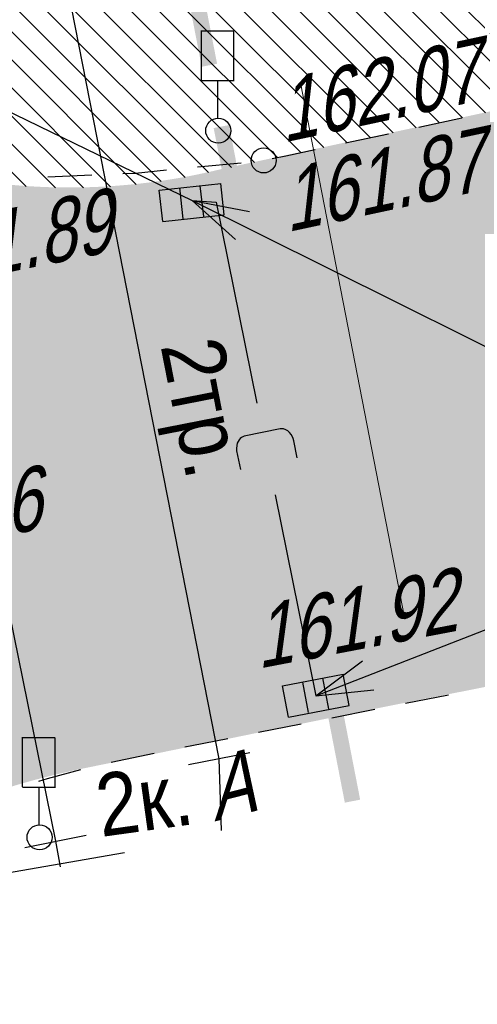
# Model space of a CAD drawing. Header units: millimetres. Extents: x 4385 to 11928, y 17253 to 36963.
# Tile 18 of 256: x 5892 to 5899, y 18424 to 18439. Entities that reach past the tile are written whole.
import ezdxf
from ezdxf.enums import TextEntityAlignment as Align

# ---------------------------------------------------------------- set-up
doc = ezdxf.new("R2010")
doc.units = ezdxf.units.MM
doc.linetypes.add('ГП_Ботаническая_1 и 2 этап$0$ACAD_ISO04W100', pattern=[30, 24, -3, 0, -3])
for name, color, linetype, lineweight in [('Геоподоснова_34179-21 от 9.08.21$0$Водосток', 7, 'Continuous', 25), ('Геоподоснова_34179-21 от 9.08.21$0$Горизонтали', 7, 'Continuous', 25), ('Геоподоснова_34179-21 от 9.08.21$0$Граница улицы', 7, 'Continuous', 25), ('Геоподоснова_34179-21 от 9.08.21$0$Кабель Мосэнерго', 7, 'Continuous', 25), ('Геоподоснова_34179-21 от 9.08.21$0$Красные линии', 7, 'Continuous', 25), ('Геоподоснова_34179-21 от 9.08.21$0$Светофоры', 7, 'Continuous', 25), ('Геоподоснова_34179-21 от 9.08.21$0$Фонтаны', 7, 'Continuous', 25), ('ГП_Ботаническая_1 и 2 этап$0$ГП_здан_проект_оси', 50, 'ГП_Ботаническая_1 и 2 этап$0$ACAD_ISO04W100', 15)]:
    doc.layers.add(name, color=color, linetype=linetype, lineweight=lineweight)
doc.layers.add('ГП_дороги_штриховка_сущ', color=7, linetype='Continuous', lineweight=0, true_color=0xc8d0d0, transparency=0.6)
doc.layers.add('ГП_тротуары_штриховка_сущ', color=7, linetype='Continuous', lineweight=0, true_color=0xba8573, transparency=0.6)
doc.styles.add('Геоподоснова_34179-21 от 9.08.21$0$Style-RUSSIAN_1251', font='RUSSIAN_1251.shx')
doc.styles.add('Геоподоснова_34179-21 от 9.08.21$0$Style-RUSSIAN_1251 I 0.32289', font='RUSSIAN_1251.shx', dxfattribs={"oblique": 18.5})

# ---------------------------------------------------------------- blocks, each defined once
blk = doc.blocks.new('Геоподоснова_34179-21 от 9.08.21$0$RESHT1_1')
at = {"layer": 'Геоподоснова_34179-21 от 9.08.21$0$Фонтаны', "color": 7, "linetype": 'Continuous', "lineweight": 25}
for p, q in [((-0.4943284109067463, -0.2538638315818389), (-0.4941371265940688, 0.2540982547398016)), ((-0.4941371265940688, 0.2540982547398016), (0.4953106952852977, 0.2536764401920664)), ((-0.1627634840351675, -0.2448364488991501), (-0.16285632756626, 0.2509634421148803)), ((0.1659452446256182, -0.245444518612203), (0.1660397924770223, 0.2513376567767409)), ((0.4951194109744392, -0.2542856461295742), (0.4953106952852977, 0.2536764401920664)), ((-0.4943284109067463, -0.2538638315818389), (0.4951194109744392, -0.2542856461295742))]:
    blk.add_line(p, q, dxfattribs=at)
blk = doc.blocks.new('Геоподоснова_34179-21 от 9.08.21$0$DORZN1_2')
at = {"layer": 'Геоподоснова_34179-21 от 9.08.21$0$Светофоры', "color": 7, "linetype": 'Continuous', "lineweight": 25}
for p, q in [((-0.2699999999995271, 0.8060000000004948), (-0.2699999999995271, 1.602999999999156)), ((-0.2699999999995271, 1.598000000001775), (0.2520000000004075, 1.598000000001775)), ((0.2520000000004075, 0.7920000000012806), (0.2520000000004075, 1.588999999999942)), ((-0.2699999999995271, 0.8009999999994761), (0.2479999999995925, 0.8009999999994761)), ((-0.003999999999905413, 0.2000000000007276), (-0.003999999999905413, 0.8009999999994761))]:
    blk.add_line(p, q, dxfattribs=at)
blk.add_arc((0, 0), 0.2, 0, 359.999994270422, dxfattribs=at)
blk = doc.blocks.new('Геоподоснова_34179-21 от 9.08.21$0$RESHT1_2')
at = {"layer": 'Геоподоснова_34179-21 от 9.08.21$0$Фонтаны', "color": 7, "linetype": 'Continuous', "lineweight": 25}
for p, q in [((-0.4943761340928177, -0.2540167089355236), (-0.4944306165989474, 0.2539697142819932)), ((-0.4944306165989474, 0.2539697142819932), (0.4953702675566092, 0.2539085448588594)), ((-0.1634329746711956, -0.2447585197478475), (-0.1627971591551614, 0.2510819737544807)), ((0.166428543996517, -0.2454416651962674), (0.1660702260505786, 0.250506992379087)), ((0.4954247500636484, -0.2540778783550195), (0.4953702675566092, 0.2539085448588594)), ((-0.4943761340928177, -0.2540167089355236), (0.4954247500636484, -0.2540778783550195))]:
    blk.add_line(p, q, dxfattribs=at)
blk = doc.blocks.new('Геоподоснова_34179-21 от 9.08.21$0$PIKET_10')
at = {"layer": 'Геоподоснова_34179-21 от 9.08.21$0$Горизонтали', "color": 7, "linetype": 'Continuous', "lineweight": 25}
blk.add_arc((0, 0), 0.2, 0, 359.999994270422, dxfattribs=at)
blk = doc.blocks.new('Геоподоснова_34179-21 от 9.08.21$0$DORZN1_5')
at = {"layer": 'Геоподоснова_34179-21 от 9.08.21$0$Светофоры', "color": 7, "linetype": 'Continuous', "lineweight": 25}
for p, q in [((-0.2700000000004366, 0.8060000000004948), (-0.2700000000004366, 1.602999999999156)), ((-0.2700000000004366, 1.597999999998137), (0.251999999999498, 1.597999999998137)), ((0.251999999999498, 0.7919999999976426), (0.251999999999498, 1.588999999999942)), ((-0.2700000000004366, 0.8009999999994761), (0.2479999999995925, 0.8009999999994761)), ((-0.003999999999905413, 0.2000000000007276), (-0.003999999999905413, 0.8009999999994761))]:
    blk.add_line(p, q, dxfattribs=at)
blk.add_arc((0, 0), 0.2, 0, 359.999994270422, dxfattribs=at)
blk = doc.blocks.new('Геоподоснова_34179-21 от 9.08.21$0$msdElementTypeLineString_87')
at = {"layer": 'Геоподоснова_34179-21 от 9.08.21$0$Граница улицы', "color": 7, "linetype": 'Continuous', "lineweight": 25}
for p, q in [((10.82869599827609, 3.809828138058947), (11.51568098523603, 3.945714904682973)), ((9.651214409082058, 3.576920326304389), (10.33819939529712, 3.712807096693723)), ((8.47373282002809, 3.344012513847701), (9.160717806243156, 3.479899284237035)), ((6.121228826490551, 2.866063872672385), (6.806907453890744, 3.00839589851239))]:
    blk.add_line(p, q, dxfattribs=at)
at = {"layer": 'Геоподоснова_34179-21 от 9.08.21$0$Граница улицы', "color": 7, "linetype": 'Continuous', "lineweight": 25, "flags": 128}
for points in [[(7.296471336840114, 3.110018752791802), (7.412000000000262, 3.134000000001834), (7.983236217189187, 3.246991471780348)], [(4.96143294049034, 2.559110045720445), (5.100173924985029, 2.603111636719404), (5.63526115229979, 2.749476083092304)]]:
    blk.add_lwpolyline(points, dxfattribs=at)
blk = doc.blocks.new('Геоподоснова_34179-21 от 9.08.21$0$msdElementTypeLineString_105')
at = {"layer": 'Геоподоснова_34179-21 от 9.08.21$0$Граница улицы', "color": 7, "linetype": 'Continuous', "lineweight": 25}
for p, q in [((15.53005381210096, 0.8101726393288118), (16.2150522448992, 0.9571402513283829)), ((14.35618083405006, 0.5583161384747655), (15.0411792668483, 0.7052837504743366)), ((11.98989763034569, 0.1736239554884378), (12.68714612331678, 0.2419384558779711)), ((9.594777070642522, 0.01606396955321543), (10.29472120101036, 0.04607307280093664))]:
    blk.add_line(p, q, dxfattribs=at)
at = {"layer": 'Геоподоснова_34179-21 от 9.08.21$0$Граница улицы', "color": 7, "linetype": 'Continuous', "lineweight": 25, "flags": 128}
for points in [[(13.18230785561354, 0.3064596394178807), (13.39937272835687, 0.3530312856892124), (13.86730628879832, 0.4534272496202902)], [(10.79426229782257, 0.06749018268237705), (10.99409112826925, 0.07605755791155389), (11.4922803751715, 0.124868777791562)]]:
    blk.add_lwpolyline(points, dxfattribs=at)
blk = doc.blocks.new('Геоподоснова_34179-21 от 9.08.21$0$msdElementTypeLineString_153')
at = {"layer": 'Геоподоснова_34179-21 от 9.08.21$0$Кабель Мосэнерго', "color": 7, "linetype": 'Continuous', "lineweight": 25}
for p, q in [((1.010018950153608, 13.12940797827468), (1.989981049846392, 13.32859202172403)), ((3.394018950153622, 1.400407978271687), (4.373981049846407, 1.599592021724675))]:
    blk.add_line(p, q, dxfattribs=at)
blk = doc.blocks.new('Геоподоснова_34179-21 от 9.08.21$0$msdElementTypeMultiLine_7')
at = {"layer": 'Геоподоснова_34179-21 от 9.08.21$0$Кабель Мосэнерго', "color": 7, "linetype": 'Continuous', "lineweight": 25, "flags": 128}
blk.add_lwpolyline([(1.5, 13.22899999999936), (3.884000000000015, 1.5)], dxfattribs=at)
at = {"layer": 'Геоподоснова_34179-21 от 9.08.21$0$Кабель Мосэнерго', "color": 7, "linetype": 'Continuous', "lineweight": 25}
blk.add_blockref('Геоподоснова_34179-21 от 9.08.21$0$msdElementTypeLineString_153', (0, 0), dxfattribs=at)
blk = doc.blocks.new('Геоподоснова_34179-21 от 9.08.21$0$msdElementTypeLineString_209')
at = {"layer": 'Геоподоснова_34179-21 от 9.08.21$0$Кабель Мосэнерго', "color": 7, "linetype": 'Continuous', "lineweight": 25}
for p, q in [((1.991664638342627, 14.22916762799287), (1.010335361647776, 14.0368323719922)), ((4.467664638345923, 1.596167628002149), (3.486335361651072, 1.403832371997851))]:
    blk.add_line(p, q, dxfattribs=at)
blk = doc.blocks.new('Геоподоснова_34179-21 от 9.08.21$0$msdElementTypeMultiLine_47')
at = {"layer": 'Геоподоснова_34179-21 от 9.08.21$0$Кабель Мосэнерго', "color": 7, "linetype": 'Continuous', "lineweight": 25, "flags": 128}
blk.add_lwpolyline([(3.976999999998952, 1.5), (1.500999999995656, 14.13299999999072)], dxfattribs=at)
at = {"layer": 'Геоподоснова_34179-21 от 9.08.21$0$Кабель Мосэнерго', "color": 7, "linetype": 'Continuous', "lineweight": 25}
blk.add_blockref('Геоподоснова_34179-21 от 9.08.21$0$msdElementTypeLineString_209', (0, 0), dxfattribs=at)
blk = doc.blocks.new('Геоподоснова_34179-21 от 9.08.21$0$msdElementTypeLineString_230')
at = {"layer": 'Геоподоснова_34179-21 от 9.08.21$0$Водосток', "color": 30, "linetype": 'Continuous', "lineweight": 25}
for p, q in [((16.97702140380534, 9.396096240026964), (19.99699999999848, 7.928000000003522)), ((19.99699999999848, 7.927999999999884), (20.38399999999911, 7.899000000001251)), ((20.38399999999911, 7.899000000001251), (21.03141064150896, 4.684734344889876)), ((21.3275893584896, 3.214265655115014), (21.97499999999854, 0))]:
    blk.add_line(p, q, dxfattribs=at)
blk = doc.blocks.new('Геоподоснова_34179-21 от 9.08.21$0$msdElementTypeLineString_231')
at = {"layer": 'Геоподоснова_34179-21 от 9.08.21$0$Водосток', "color": 30, "linetype": 'Continuous', "lineweight": 25, "flags": 128}
for points in [[(4.96100303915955, 12.57620585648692), (4.683658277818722, 12.56407405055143), (4.644792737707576, 12.56007775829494), (4.615296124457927, 12.55189880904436), (4.574539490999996, 12.53863489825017), (4.538667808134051, 12.51869598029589), (4.512064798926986, 12.4968662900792), (4.488154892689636, 12.46596950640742), (4.468929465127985, 12.43298139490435), (4.463256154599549, 12.405178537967), (4.459874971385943, 12.37747597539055), (4.485439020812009, 11.7930571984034), (4.491125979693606, 11.76804750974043), (4.498904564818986, 11.74772176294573), (4.513759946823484, 11.72311312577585), (4.530606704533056, 11.70548025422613), (4.554530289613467, 11.68356449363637), (4.580645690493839, 11.66404084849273), (4.613336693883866, 11.65169349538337), (4.659880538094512, 11.63765586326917), (4.696754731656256, 11.63467642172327), (5.006188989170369, 11.64821190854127)], [(11.3647055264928, 12.56193860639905), (11.08769686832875, 12.58020060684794), (11.04862739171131, 12.58047729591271), (11.01841340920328, 12.57557212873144), (10.97645097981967, 12.56684349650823), (10.93861446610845, 12.5509458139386), (10.90978435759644, 12.53215538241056), (10.8826399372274, 12.50405777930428), (10.85992327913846, 12.47336924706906), (10.85124439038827, 12.44635328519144), (10.84485485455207, 12.41918642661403), (10.80637330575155, 11.83547588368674), (10.8092919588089, 11.80999437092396), (10.8148017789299, 11.78894005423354), (10.82687774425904, 11.76285483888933), (10.84169578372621, 11.74348586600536), (10.86307999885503, 11.71908599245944), (10.88690441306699, 11.6968242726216), (10.91804957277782, 11.68097694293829), (10.96277974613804, 11.66193498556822), (10.99910718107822, 11.65494208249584), (11.30816644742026, 11.63456712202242)], [(17.18642700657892, 10.50111153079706), (16.93675518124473, 10.62248400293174), (16.90067436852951, 10.63747318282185), (16.87084123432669, 10.64432369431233), (16.82868517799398, 10.65206329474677), (16.78764702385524, 10.6516072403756), (16.7538595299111, 10.64507572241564), (16.71812358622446, 10.62928847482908), (16.68551149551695, 10.60943188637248), (16.66728573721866, 10.58768316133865), (16.65112341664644, 10.56493137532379), (16.39536826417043, 10.03882479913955), (16.38846248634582, 10.01412386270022), (16.38562605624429, 9.992546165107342), (16.38697389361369, 9.963832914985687), (16.39339403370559, 9.940306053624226), (16.40399846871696, 9.909643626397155), (16.41766924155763, 9.880041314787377), (16.44053913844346, 9.853619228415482), (16.47478644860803, 9.819115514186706), (16.50579499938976, 9.798939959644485), (16.78435449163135, 9.663524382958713)], [(22.14587281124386, 4.272889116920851), (22.09105803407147, 4.545033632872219), (22.08110793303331, 4.582815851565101), (22.06847212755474, 4.610695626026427), (22.04907354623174, 4.648915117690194), (22.02383437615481, 4.68127747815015), (21.99815841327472, 4.704190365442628), (21.9639399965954, 4.72304228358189), (21.92837873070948, 4.736942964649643), (21.90003328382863, 4.738254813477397), (21.87214088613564, 4.737317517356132), (21.29868002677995, 4.621812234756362), (21.27484853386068, 4.612331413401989), (21.25596779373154, 4.60150736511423), (21.2339483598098, 4.583030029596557), (21.21912853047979, 4.563662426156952), (21.20117001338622, 4.536641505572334), (21.18591338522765, 4.50782445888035), (21.17876239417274, 4.473618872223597), (21.17208060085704, 4.425465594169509), (21.17483113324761, 4.388573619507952), (21.23598811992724, 4.084941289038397)]]:
    blk.add_lwpolyline(points, dxfattribs=at)
blk = doc.blocks.new('Геоподоснова_34179-21 от 9.08.21$0$msdElementTypeMultiLine_68')
at = {"layer": 'Геоподоснова_34179-21 от 9.08.21$0$Водосток', "color": 30, "linetype": 'Continuous', "lineweight": 25}
for name, p in [('Геоподоснова_34179-21 от 9.08.21$0$msdElementTypeLineString_231', (0, 0)), ('Геоподоснова_34179-21 от 9.08.21$0$msdElementTypeLineString_230', (0.4670000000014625, 0.467000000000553))]:
    blk.add_blockref(name, p, dxfattribs=at)
blk = doc.blocks.new('Геоподоснова_34179-21 от 9.08.21$0$msdElementTypeTextNode_20')
at = {"layer": 'Геоподоснова_34179-21 от 9.08.21$0$Кабель Мосэнерго', "color": 7, "linetype": 'Continuous', "lineweight": 25, "style": 'Геоподоснова_34179-21 от 9.08.21$0$Style-RUSSIAN_1251', "width": 0.8999982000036}
blk.add_text('2тр.', height=1.000002, rotation=281.0890972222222, dxfattribs=at).set_placement((0, 0))
blk = doc.blocks.new('Геоподоснова_34179-21 от 9.08.21$0$DIMTXT_4')
at = {"layer": 'Геоподоснова_34179-21 от 9.08.21$0$Водосток', "color": 30, "linetype": 'Continuous', "lineweight": 25}
for q in [(0.748321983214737, 0.5590299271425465), (0.9294375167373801, 0.09298468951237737)]:
    blk.add_line((0, 0), q, dxfattribs=at)
at = {"layer": 'Геоподоснова_34179-21 от 9.08.21$0$Водосток', "color": 30, "linetype": 'Continuous', "lineweight": 25, "flags": 128}
blk.add_lwpolyline([(0, 0), (3.917086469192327, 1.522266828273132), (11.26032869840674, 2.965203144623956)], dxfattribs=at)
at = {"layer": 'Геоподоснова_34179-21 от 9.08.21$0$Водосток', "color": 30, "linetype": 'Continuous', "lineweight": 25, "style": 'Геоподоснова_34179-21 от 9.08.21$0$Style-RUSSIAN_1251', "width": 0.8999982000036}
blk.add_text('160.77лот.', height=1.000002, rotation=11.1168999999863, dxfattribs=at).set_placement((3.85828761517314, 2.988443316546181), align=Align.TOP_LEFT)
blk = doc.blocks.new('Геоподоснова_34179-21 от 9.08.21$0$DIMTXT_11')
at = {"layer": 'Геоподоснова_34179-21 от 9.08.21$0$Водосток', "color": 30, "linetype": 'Continuous', "lineweight": 25}
for q in [(0.694142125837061, -0.6250335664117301), (0.9170618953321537, -0.1774759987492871)]:
    blk.add_line((2.728484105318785e-12, 0), q, dxfattribs=at)
at = {"layer": 'Геоподоснова_34179-21 от 9.08.21$0$Водосток', "color": 30, "linetype": 'Continuous', "lineweight": 25, "flags": 128}
blk.add_lwpolyline([(0, 0), (7.695215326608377, -3.832837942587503), (14.64907749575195, -2.466414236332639)], dxfattribs=at)
at = {"layer": 'Геоподоснова_34179-21 от 9.08.21$0$Водосток', "color": 30, "linetype": 'Continuous', "lineweight": 25, "style": 'Геоподоснова_34179-21 от 9.08.21$0$Style-RUSSIAN_1251', "width": 0.8999982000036}
blk.add_text('160.71лот.', height=1.000002, rotation=11.1169000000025, dxfattribs=at).set_placement((7.63641647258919, -2.366661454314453), align=Align.TOP_LEFT)
blk = doc.blocks.new('Геоподоснова_34179-21 от 9.08.21$0$msdElementTypeLineString_923')
at = {"layer": 'Геоподоснова_34179-21 от 9.08.21$0$Красные линии', "linetype": 'Continuous', "lineweight": 25}
for points in [[(49.18428735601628, 11.8814510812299), (48.61197279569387, 14.82635448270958), (48.85738141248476, 14.87404736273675), (49.42969597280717, 11.92914396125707)], [(49.94737343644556, 7.954913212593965), (49.37505887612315, 10.89981661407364), (49.62046749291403, 10.94750949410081), (50.19278205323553, 8.002606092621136)], [(50.71045951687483, 4.028375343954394), (50.13814495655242, 6.973278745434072), (50.38355357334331, 7.020971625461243), (50.95586813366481, 4.076068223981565)], [(51.4735455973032, 0.1018374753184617), (50.9012310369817, 3.04674087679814), (51.14663965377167, 3.09443375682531), (51.71895421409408, 0.1495303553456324)]]:
    blk.add_hatch(color=1, dxfattribs=at).paths.add_polyline_path(points)
blk = doc.blocks.new('Геоподоснова_34179-21 от 9.08.21')
at = {"layer": 'Геоподоснова_34179-21 от 9.08.21$0$Кабель Мосэнерго', "color": 10, "linetype": 'Continuous', "lineweight": 25}
for p, q in [((5895.212775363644, 18426.46342658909), (5895.176, 18427.612)), ((5892.56, 18426.292), (5892.635432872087, 18425.88462922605)), ((5890.947547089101, 18425.64115309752), (5893.662548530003, 18426.11529000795))]:
    blk.add_line(p, q, dxfattribs=at)
at = {"layer": 'Геоподоснова_34179-21 от 9.08.21$0$Водосток', "color": 30, "linetype": 'Continuous', "lineweight": 25}
for name, p in [('Геоподоснова_34179-21 от 9.08.21$0$msdElementTypeMultiLine_68', (5874.281, 18428.156)), ('Геоподоснова_34179-21 от 9.08.21$0$DIMTXT_11', (5894.745, 18436.551)), ('Геоподоснова_34179-21 от 9.08.21$0$DIMTXT_4', (5896.723, 18428.623))]:
    blk.add_blockref(name, p, dxfattribs=at)
at = {"layer": 'Геоподоснова_34179-21 от 9.08.21$0$Горизонтали', "color": 7, "linetype": 'Continuous', "lineweight": 25}
blk.add_blockref('Геоподоснова_34179-21 от 9.08.21$0$PIKET_10', (5895.889, 18437.19), dxfattribs=at)
at = {"layer": 'Геоподоснова_34179-21 от 9.08.21$0$Граница улицы', "color": 7, "linetype": 'Continuous', "lineweight": 25}
for name, p in [('Геоподоснова_34179-21 от 9.08.21$0$msdElementTypeLineString_105', (5882.844, 18436.913)), ('Геоподоснова_34179-21 от 9.08.21$0$msdElementTypeLineString_87', (5887.331, 18424.693))]:
    blk.add_blockref(name, p, dxfattribs=at)
at = {"layer": 'Геоподоснова_34179-21 от 9.08.21$0$Кабель Мосэнерго', "color": 7, "linetype": 'Continuous', "lineweight": 25}
for name, p in [('Геоподоснова_34179-21 от 9.08.21$0$msdElementTypeMultiLine_47', (5891.199000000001, 18426.112)), ('Геоподоснова_34179-21 от 9.08.21$0$msdElementTypeMultiLine_7', (5888.676, 18424.792)), ('Геоподоснова_34179-21 от 9.08.21$0$msdElementTypeTextNode_20', (5894.238, 18434.228))]:
    blk.add_blockref(name, p, dxfattribs=at)
at = {"layer": 'Геоподоснова_34179-21 от 9.08.21$0$Красные линии', "color": 1, "linetype": 'Continuous', "lineweight": 25}
blk.add_blockref('Геоподоснова_34179-21 от 9.08.21$0$msdElementTypeLineString_923', (5845.715, 18426.809), dxfattribs=at)
at = {"layer": 'Геоподоснова_34179-21 от 9.08.21$0$Светофоры', "color": 7, "linetype": 'Continuous', "lineweight": 25}
for name, p in [('Геоподоснова_34179-21 от 9.08.21$0$DORZN1_5', (5895.163, 18437.667)), ('Геоподоснова_34179-21 от 9.08.21$0$DORZN1_2', (5892.304, 18426.356))]:
    blk.add_blockref(name, p, dxfattribs=at)
at = {"layer": 'Геоподоснова_34179-21 от 9.08.21$0$Фонтаны', "color": 7, "linetype": 'Continuous', "lineweight": 25}
for name, p, rotation in [('Геоподоснова_34179-21 от 9.08.21$0$RESHT1_2', (5894.738, 18436.518), 6.209490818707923), ('Геоподоснова_34179-21 от 9.08.21$0$RESHT1_1', (5896.723, 18428.623), 10.80059751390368)]:
    blk.add_blockref(name, p, dxfattribs=dict(at, rotation=rotation))
at = {"layer": 'Геоподоснова_34179-21 от 9.08.21$0$Горизонтали', "color": 7, "linetype": 'Continuous', "lineweight": 25, "style": 'Геоподоснова_34179-21 от 9.08.21$0$Style-RUSSIAN_1251 I 0.32289', "oblique": 18.5, "width": 0.7999964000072}
for s, rotation, p in [('162.07', 12.10933055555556, (5896.202290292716, 18437.4737891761)), ('161.87', 12.10933055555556, (5896.265, 18436.041)), ('161.96', 11.15654722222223, (5889.161046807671, 18430.67126229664))]:
    blk.add_text(s, height=1.000002, rotation=rotation, dxfattribs=at).set_placement(p)
at = {"layer": 'Геоподоснова_34179-21 от 9.08.21$0$Граница улицы', "color": 7, "linetype": 'Continuous', "lineweight": 25, "style": 'Геоподоснова_34179-21 от 9.08.21$0$Style-RUSSIAN_1251 I 0.32289', "oblique": 18.5, "width": 0.7999964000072}
blk.add_text('А', height=1.000002, rotation=14.45401388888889, dxfattribs=at).set_placement((5895.102620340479, 18426.60803171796))
at = {"layer": 'Геоподоснова_34179-21 от 9.08.21$0$Кабель Мосэнерго', "color": 10, "linetype": 'Continuous', "lineweight": 25, "style": 'Геоподоснова_34179-21 от 9.08.21$0$Style-RUSSIAN_1251', "width": 0.8999982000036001}
blk.add_text('2к.', height=1.000001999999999, rotation=7.897880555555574, dxfattribs=at).set_placement((5893.289, 18426.361))
at = {"layer": 'Геоподоснова_34179-21 от 9.08.21$0$Фонтаны', "color": 7, "linetype": 'Continuous', "lineweight": 25, "style": 'Геоподоснова_34179-21 от 9.08.21$0$Style-RUSSIAN_1251 I 0.32289', "oblique": 18.5, "width": 0.7999964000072}
for s, rotation, p in [('161.89', 11.44493055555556, (5890.296313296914, 18435.09394681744)), ('161.92', 10.80074166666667, (5895.803, 18429.054))]:
    blk.add_text(s, height=1.000002, rotation=rotation, dxfattribs=at).set_placement(p)
blk = doc.blocks.new('ГП_Ботаническая_1 и 2 этап')
at = {"layer": 'ГП_Ботаническая_1 и 2 этап$0$ГП_здан_проект_оси'}
blk.add_line((5850.509239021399, 18674.80413967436), (5898.145904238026, 18429.84868883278), dxfattribs=at)

msp = doc.modelspace()

# ---------------------------------------------------------------- block references
msp.add_blockref('ГП_Ботаническая_1 и 2 этап', (0, 0))

# ---------------------------------------------------------------- next in the draw order: hatches: boundary and pattern name
at = {"layer": 'ГП_дороги_штриховка_сущ'}
h = msp.add_hatch(color=256, dxfattribs=at)
h.dxf.hatch_style = 1
edge = h.paths.add_edge_path()
edge.add_line((5925.766007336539, 18433.85471801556), (5941.944407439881, 18436.97250290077))
edge.add_line((5941.944407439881, 18436.97250290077), (5953.857090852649, 18439.64603199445))
edge.add_line((5953.857090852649, 18439.64603199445), (5952.850224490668, 18448.59530455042))
edge.add_line((5952.850224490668, 18448.59530455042), (5934.390615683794, 18444.91647354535))
edge.add_line((5934.390615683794, 18444.91647354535), (5923.776611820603, 18442.89234689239))
edge.add_line((5923.776611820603, 18442.89234689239), (5913.765417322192, 18440.87074801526))
edge.add_arc((6024.750544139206, 17851.7011360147), 599.5319258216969, 100.6681070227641, 101.5278222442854)
edge.add_line((5904.937834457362, 18439.13917077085), (5895.220814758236, 18437.0543672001))
edge.add_arc((5892.782008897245, 18446.91869997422), 10.16134022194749, 258.729008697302, 283.8870294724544, ccw=False)
edge.add_arc((5892.507028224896, 18446.21902337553), 9.422350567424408, 228.1226072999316, 259.5373355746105, ccw=False)
edge.add_arc((5892.852871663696, 18446.80383196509), 10.08952334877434, 191.3977827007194, 228.8771976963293, ccw=False)
edge.add_line((5882.96232559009, 18444.80994636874), (5882.853695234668, 18445.35738225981))
edge.add_line((5882.853695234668, 18445.35738225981), (5880.703917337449, 18455.60106800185))
edge.add_line((5880.703917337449, 18455.60106800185), (5876.365058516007, 18478.05646172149))
edge.add_arc((5883.236338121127, 18479.41021967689), 7.003366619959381, 102.0895942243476, 191.1454913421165, ccw=False)
edge.add_line((5881.769546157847, 18486.25826066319), (5885.610682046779, 18487.02475361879))
edge.add_line((5885.610682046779, 18487.02475361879), (5884.57588426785, 18492.32745456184))
edge.add_line((5884.57588426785, 18492.32745456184), (5880.724882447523, 18491.73095276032))
edge.add_arc((5879.837388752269, 18497.31752650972), 5.656628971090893, 253.3212501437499, 279.0266847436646, ccw=False)
edge.add_arc((5879.96804869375, 18499.31251207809), 7.618332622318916, 187.5256953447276, 256.6880460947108, ccw=False)
edge.add_line((5872.415338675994, 18498.31473287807), (5871.095410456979, 18505.1738638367))
edge.add_line((5871.095410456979, 18505.1738638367), (5870.760178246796, 18506.85724349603))
edge.add_line((5870.760178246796, 18506.85724349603), (5869.69800406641, 18512.37693141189))
edge.add_line((5869.69800406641, 18512.37693141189), (5868.24794000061, 18519.80574001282))
edge.add_line((5868.24794000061, 18519.80574001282), (5866.912738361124, 18526.80066644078))
edge.add_line((5866.912738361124, 18526.80066644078), (5865.765081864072, 18532.81307121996))
edge.add_line((5865.765081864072, 18532.81307121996), (5864.661229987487, 18538.59598998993))
edge.add_line((5864.661229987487, 18538.59598998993), (5864.202, 18540.87))
edge.add_line((5864.202, 18540.87), (5863.494711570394, 18545.37216794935))
edge.add_line((5863.494711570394, 18545.37216794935), (5863.315800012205, 18545.34371999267))
edge.add_line((5863.315800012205, 18545.34371999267), (5861.850994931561, 18553.05291139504))
edge.add_line((5861.850994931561, 18553.05291139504), (5861.149059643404, 18556.72740920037))
edge.add_line((5861.149059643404, 18556.72740920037), (5860.107098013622, 18562.17003480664))
edge.add_line((5860.107098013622, 18562.17003480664), (5859.425512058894, 18565.73025916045))
edge.add_line((5859.425512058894, 18565.73025916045), (5858.515096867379, 18570.47691046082))
edge.add_line((5858.515096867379, 18570.47691046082), (5857.596795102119, 18575.22204371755))
edge.add_line((5857.596795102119, 18575.22204371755), (5848.554342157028, 18573.25136574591))
edge.add_line((5848.554342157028, 18573.25136574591), (5849.501822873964, 18568.47746310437))
edge.add_line((5849.501822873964, 18568.47746310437), (5850.898639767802, 18561.31184942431))
edge.add_line((5850.898639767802, 18561.31184942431), (5851.94941743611, 18555.82783771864))
edge.add_line((5851.94941743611, 18555.82783771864), (5853.772143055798, 18546.31502741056))
edge.add_line((5853.772143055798, 18546.31502741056), (5855.078385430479, 18540.22973787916))
edge.add_line((5855.078385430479, 18540.22973787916), (5856.364847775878, 18533.98039272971))
edge.add_line((5856.364847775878, 18533.98039272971), (5857.602739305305, 18527.57105672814))
edge.add_line((5857.602739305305, 18527.57105672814), (5860.173226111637, 18514.26204367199))
edge.add_line((5860.173226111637, 18514.26204367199), (5861.260577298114, 18508.63214918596))
edge.add_line((5861.260577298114, 18508.63214918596), (5867.474117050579, 18476.42769033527))
edge.add_line((5867.474117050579, 18476.42769033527), (5871.803417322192, 18453.89274801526))
edge.add_line((5871.803417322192, 18453.89274801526), (5874.128417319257, 18441.59074803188))
edge.add_arc((5866.633638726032, 18439.79263218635), 7.70745916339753, -71.14644429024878, 13.491171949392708, ccw=False)
edge.add_line((5869.124307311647, 18432.4986965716), (5871.447177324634, 18422.92545802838))
edge.add_arc((5869.26949173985, 18415.81636899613), 7.435150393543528, 51.976444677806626, 72.96890907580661, ccw=False)
edge.add_line((5873.849435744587, 18421.67346505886), (5887.341245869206, 18424.70333949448))
edge.add_arc((5895.499807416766, 18415.12954127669), 12.57854279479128, 101.5761078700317, 130.4368411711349, ccw=False)
edge.add_line((5892.975678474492, 18427.45222409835), (5897.67861671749, 18428.41555511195))
edge.add_line((5897.67861671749, 18428.41555511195), (5906.564645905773, 18430.17322645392))
edge.add_arc((6084.692591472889, 17553.03520257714), 895.0422771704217, 100.22785601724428, 101.47943712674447, ccw=False)
at = {"layer": 'ГП_тротуары_штриховка_сущ'}
h = msp.add_hatch(dxfattribs=at)
h.set_pattern_fill('ANSI31', color=256, scale=0.1, angle=90)
h.set_pattern_definition([(135, (0, 0), (-0.2245064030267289, -0.2245064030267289), [])])
edge = h.paths.add_edge_path()
edge.add_line((5886.891000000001, 18477.757), (5887.390029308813, 18477.84868940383))
edge.add_line((5887.390029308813, 18477.84868940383), (5886.947468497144, 18480.11654084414))
edge.add_line((5886.947468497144, 18480.11654084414), (5886.504, 18480.03))
edge.add_line((5886.504, 18480.03), (5885.216103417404, 18486.8906327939))
edge.add_line((5885.216103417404, 18486.8906327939), (5882.61866430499, 18486.41013930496))
edge.add_line((5882.61866430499, 18486.41013930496), (5881.943227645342, 18486.24463140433))
edge.add_line((5881.943227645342, 18486.24463140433), (5882.738339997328, 18481.6154117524))
edge.add_line((5882.738339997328, 18481.6154117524), (5885.703216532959, 18466.31148506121))
edge.add_line((5885.703216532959, 18466.31148506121), (5889.481909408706, 18446.85143721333))
edge.add_line((5889.481909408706, 18446.85143721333), (5882.844277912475, 18445.34763424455))
edge.add_line((5882.844277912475, 18445.34763424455), (5882.952908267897, 18444.80019835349))
edge.add_arc((5892.761656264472, 18446.74659572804), 9.999999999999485, 191.2236788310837, 248.7159166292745)
edge.add_arc((5892.761656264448, 18446.74659572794), 9.9999999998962, 248.7159166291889, 258.5641313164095)
edge.add_arc((5892.771935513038, 18446.93985054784), 10.19149538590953, 258.7229038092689, 283.848918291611)
edge.add_line((5895.211397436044, 18437.04461918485), (5904.928417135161, 18439.1294227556))
edge.add_arc((6024.74112682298, 17851.6913879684), 599.531925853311, 100.67060527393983, 101.52782224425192, ccw=False)
edge.add_line((5913.730310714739, 18440.85616018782), (5913.806601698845, 18440.871218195))
edge.add_line((5913.806601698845, 18440.871218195), (5923.76719449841, 18442.88259887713))
edge.add_line((5923.76719449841, 18442.88259887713), (5930.571018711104, 18444.18011130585))
edge.add_line((5930.571018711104, 18444.18011130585), (5947.658172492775, 18447.55270490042))
edge.add_line((5947.658172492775, 18447.55270490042), (5953.961999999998, 18448.809))
edge.add_arc((5951.626116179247, 18456.70077114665), 8.230212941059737, 286.4882167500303, 295.9481070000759)
edge.add_arc((5952.482336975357, 18455.2745609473), 6.574750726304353, 294.6769238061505, 308.8087058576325)
edge.add_arc((5953.727969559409, 18453.96682587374), 4.777430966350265, 306.9966973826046, 311.3935709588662)
edge.add_arc((5956.205230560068, 18451.39492417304), 1.220239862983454, 303.9637135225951, 321.1614483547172)
edge.add_arc((5955.716366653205, 18451.64812983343), 1.76321058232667, 324.7172134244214, 340.5192496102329)
edge.add_arc((5956.205230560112, 18451.39492417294), 1.220239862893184, 344.0750146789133, 360.168186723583)
edge.add_arc((5945.934440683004, 18451.36477508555), 11.49107399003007, 0.1681867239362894, 12.09666951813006)
edge.add_line((5957.170360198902, 18453.77286438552), (5956.453, 18457.12))
edge.add_line((5956.453, 18457.12), (5976.513, 18463.101))
edge.add_line((5976.513, 18463.101), (5978.933510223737, 18464.10524263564))
edge.add_line((5978.933510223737, 18464.10524263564), (5900.209603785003, 18448.75172832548))
edge.add_line((5900.209603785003, 18448.75172832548), (5901.643, 18441.364))
edge.add_line((5901.643, 18441.364), (5896.222232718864, 18440.13665647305))
edge.add_arc((5895.780581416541, 18442.08728307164), 2.000000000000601, 190.8753704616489, 282.75753207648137, ccw=False)
edge.add_line((5893.816501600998, 18441.70993644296), (5886.891000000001, 18477.757))
h.paths.add_polyline_path([(5922.606469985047, 18445.51070000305), (5903.805560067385, 18441.82137999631), (5902.584131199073, 18448.04582625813), (5952.934824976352, 18458.09075304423), (5954.182651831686, 18451.81525972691), (5951.702, 18451.333), (5934.69505489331, 18448.02647352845)], flags=16)
edge = h.paths.add_edge_path()
edge.add_line((6028.487276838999, 18489.57991058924), (6025.899536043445, 18490.73903945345))
edge.add_line((6025.899536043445, 18490.73903945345), (6025.882961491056, 18490.74900334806))
edge.add_line((6025.882961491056, 18490.74900334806), (6020.90129093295, 18485.95619244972))
edge.add_line((6020.90129093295, 18485.95619244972), (6016.611617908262, 18490.7173897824))
edge.add_line((6016.611617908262, 18490.7173897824), (6020.557047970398, 18494.4265389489))
edge.add_line((6020.557047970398, 18494.4265389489), (6028.826455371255, 18502.20071436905))
edge.add_line((6028.826455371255, 18502.20071436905), (6028.107868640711, 18502.97169154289))
edge.add_line((6028.107868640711, 18502.97169154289), (6028.099979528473, 18502.98014732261))
edge.add_line((6028.099979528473, 18502.98014732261), (5997.670345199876, 18474.42713594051))
edge.add_line((5997.670345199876, 18474.42713594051), (5998.158348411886, 18473.9056278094))
edge.add_line((5998.158348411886, 18473.9056278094), (6001.253, 18475.867))
edge.add_line((6001.253, 18475.867), (6015.714219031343, 18487.69310339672))
edge.add_line((6015.714219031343, 18487.69310339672), (6020.356640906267, 18483.95755412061))
edge.add_arc((6021.371210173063, 18485.49998518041), 1.846197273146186, 236.6641671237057, 311.6894727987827)
edge.add_arc((6005.613131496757, 18505.32647239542), 27.16950138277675, 308.6957865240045, 315.1526897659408)
edge.add_line((6024.876, 18486.166), (6028.487276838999, 18489.57991058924))

# ---------------------------------------------------------------- next in the draw order: block references
msp.add_blockref('Геоподоснова_34179-21 от 9.08.21', (0, 0))

doc.saveas('drawing.dxf')
